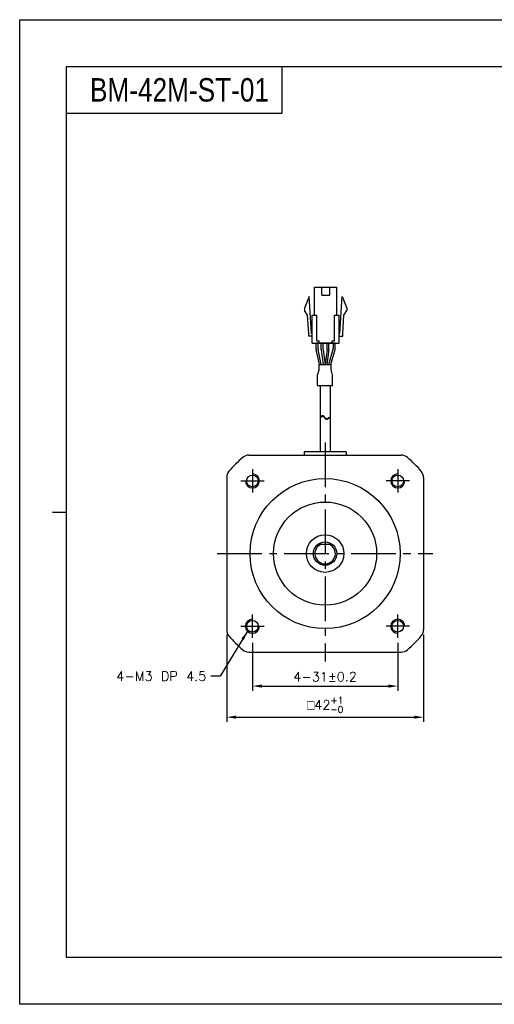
# Model space of a CAD drawing. Header units: millimetres. Extents: x 0 to 297, y 0 to 210.
# Tile 1 of 2: x 0 to 101, y 0 to 210. Entities that reach past the tile are written whole.
import ezdxf

# ---------------------------------------------------------------- set-up
doc = ezdxf.new("R2010")
doc.units = ezdxf.units.MM
doc.header["$PDSIZE"] = -1
doc.linetypes.add('CENTER2', pattern=[28.575, 19.05, -3.175, 3.175, -3.175])
doc.styles.add('H', font='txt')
doc.styles.get("Standard").update_dxf_attribs({"font": 'txt.shx', "bigfont": 'whgtxt.shx'})
doc.dimstyles.new('ISO-25', dxfattribs={"dimtxt": 2.5, "dimasz": 2.5, "dimexe": 1.25, "dimexo": 0.625, "dimtad": 1, "dimtxsty": 'Standard', "dimcen": 2.5, "dimadec": 0, "dimazin": 0, "dimtfac": 1, "dimtmove": 0, "dimatfit": 3, "dimfxl": 0, "dimarcsym": 0})

# ---------------------------------------------------------------- blocks, each defined once
blk = doc.blocks.new('*D7')
at = {"color": 8, "lineweight": -2}
for p, q in [((49.66, 77.13), (49.66, 66.87)), ((80.66, 77.13), (80.66, 66.87)), ((51.66, 67.87), (78.66, 67.87))]:
    blk.add_line(p, q, dxfattribs=at)
at = {"color": 8}
for points in [[(51.66, 68.2), (51.66, 67.54), (49.66, 67.87)], [(78.66, 68.2), (78.66, 67.54), (80.66, 67.87)]]:
    blk.add_solid(points, dxfattribs=at)
at = {"layer": 'Defpoints', "color": 0}
for p in [(49.66, 78.13), (80.66, 78.13), (80.66, 67.87)]:
    blk.add_point(p, dxfattribs=at)
at = {"color": 3, "insert": (65.16, 69.87), "char_height": 2, "attachment_point": 5}
blk.add_mtext('\\A1;4-31±0.2', dxfattribs=at)
blk = doc.blocks.new('*D8')
at = {"color": 8, "lineweight": -2}
for p, q in [((44.16, 78.88), (44.16, 60.24)), ((86.16, 78.88), (86.16, 60.24)), ((46.16, 61.24), (84.16, 61.24))]:
    blk.add_line(p, q, dxfattribs=at)
at = {"color": 8}
for points in [[(46.16, 61.57), (46.16, 60.91), (44.16, 61.24)], [(84.16, 61.57), (84.16, 60.91), (86.16, 61.24)]]:
    blk.add_solid(points, dxfattribs=at)
at = {"layer": 'Defpoints', "color": 0}
for p in [(44.16, 79.88), (86.16, 79.88), (86.16, 61.24)]:
    blk.add_point(p, dxfattribs=at)
at = {"color": 3, "insert": (65.16, 63.87), "char_height": 2, "attachment_point": 5}
blk.add_mtext('\\A1;{\\Famgdt|c129;o}42{\\H1.400000;\\S+1^ -0;}', dxfattribs=at)

msp = doc.modelspace()

# ---------------------------------------------------------------- linework, layer by layer
for p, q in [((55.9026, 200), (55.9026, 190)), ((55.9026, 190), (10, 190)), ((62.9119, 146.9811), (62.9119, 152.9811)), ((64.4369, 151.2811), (64.4369, 152.9811)), ((66.1369, 151.2811), (66.1369, 152.9811)), ((67.6619, 146.9811), (67.6619, 152.9811)), ((61.7869, 150.9811), (60.7869, 148.4811)), ((62.2619, 143.0811), (61.7869, 150.9811)), ((68.3119, 143.0811), (68.7869, 150.9811)), ((68.7869, 150.9811), (69.7869, 148.4811)), ((60.7869, 148.4811), (60.7869, 147.9811)), ((61.4255, 146.9951), (60.7869, 147.9811)), ((69.1483, 146.9951), (69.7869, 147.9811)), ((69.7869, 148.4811), (69.7869, 147.9811)), ((61.663, 143.0451), (61.4255, 146.9951)), ((62.4119, 140.9811), (62.4119, 146.9811)), ((63.4119, 141.4811), (63.4119, 146.9811)), ((67.1619, 141.4811), (67.1619, 146.9811)), ((68.1619, 140.9811), (68.1619, 146.9811)), ((68.9108, 143.0451), (69.1483, 146.9951)), ((61.6619, 142.4811), (61.6619, 143.0811)), ((68.9119, 142.4811), (68.9119, 143.0811)), ((63.2588, 139.8413), (63.2588, 140.9811)), ((67.315, 140.9811), (63.2588, 140.9811)), ((63.6588, 139.8819), (63.6588, 140.9811)), ((63.9119, 140.9811), (63.9119, 141.4811)), ((66.6619, 140.9811), (66.6619, 141.4811)), ((66.915, 139.9774), (66.915, 140.9811)), ((67.315, 139.9221), (67.315, 140.9811)), ((63.9274, 136.4811), (63.2792, 139.6403)), ((64.3357, 136.4811), (63.6792, 139.6809)), ((65.9679, 136.4811), (66.8775, 139.7059)), ((66.3835, 136.4811), (67.2775, 139.6506)), ((64.0815, 131.9889), (64.0815, 117.846)), ((66.2315, 131.9889), (66.2315, 117.846)), ((64.0815, 125.296), (64.4305, 125.5436)), ((64.0815, 125.129), (64.4305, 125.3766)), ((64.4305, 125.5436), (64.5494, 125.5953)), ((64.4305, 125.3766), (64.5494, 125.4283)), ((64.5494, 125.5953), (64.6616, 125.6019)), ((64.5494, 125.4283), (64.6616, 125.4349)), ((64.6616, 125.6019), (64.7391, 125.57)), ((64.6616, 125.4349), (64.7391, 125.403)), ((64.7391, 125.57), (64.8105, 125.5113)), ((64.7391, 125.403), (64.8105, 125.3443)), ((64.8105, 125.5113), (64.8788, 125.4335)), ((64.8105, 125.3443), (64.8788, 125.2665)), ((64.8788, 125.4335), (64.9468, 125.3446)), ((64.8788, 125.2665), (64.9468, 125.1776)), ((64.9468, 125.3446), (65.0178, 125.2524)), ((64.9468, 125.1776), (65.0178, 125.0854)), ((65.0178, 125.2524), (65.1079, 125.1494)), ((65.0178, 125.0854), (65.1079, 124.9824)), ((65.1079, 125.1494), (65.2046, 125.06)), ((65.1079, 124.9824), (65.2046, 124.893)), ((65.2046, 125.06), (65.306, 124.9911)), ((65.2046, 124.893), (65.306, 124.8241)), ((65.306, 124.9911), (65.4108, 124.95)), ((65.306, 124.8241), (65.4108, 124.783)), ((65.4108, 124.95), (65.5172, 124.9436)), ((65.4108, 124.783), (65.5172, 124.7766)), ((65.5172, 124.9436), (65.6089, 124.9697)), ((65.5172, 124.7766), (65.6089, 124.8027)), ((65.6089, 124.9697), (66.2315, 125.3245)), ((65.6089, 124.8027), (66.2315, 125.1575)), ((69.6365, 117.846), (60.6765, 117.846)), ((60.6765, 117.846), (60.6765, 117.1292)), ((69.6365, 117.846), (69.6365, 117.1292)), ((48.9084, 117.1292), (81.4045, 117.1292)), ((44.1565, 112.3773), (44.1565, 79.8812)), ((86.1565, 112.3773), (86.1565, 79.8812)), ((63.6565, 98.1292), (66.6565, 98.1292)), ((48.9084, 75.1292), (81.4045, 75.1292))]:
    msp.add_line(p, q)
at = {"color": 0}
for p, q in [((64.3268, 139.6838), (64.3268, 140.9811)), ((64.7268, 139.7103), (64.7268, 140.9811)), ((65.5768, 139.7103), (65.5768, 140.9811)), ((65.9768, 139.6838), (65.9768, 140.9811)), ((64.3355, 139.5521), (64.7438, 136.4811)), ((64.7355, 139.5785), (65.1473, 136.4811)), ((65.5681, 139.5785), (65.1564, 136.4811)), ((65.9681, 139.5521), (65.5599, 136.4811)), ((63.5465, 134.1945), (63.8565, 135.3567)), ((63.8565, 136.4811), (66.4562, 136.4811)), ((63.8565, 135.3567), (63.8565, 136.4811)), ((66.4562, 135.3567), (66.4562, 136.4811)), ((66.7664, 134.1938), (66.4562, 135.3567)), ((63.5465, 131.9889), (63.5465, 134.1945)), ((66.7664, 131.9889), (66.7664, 134.1938)), ((63.5465, 131.9889), (66.7664, 131.9889))]:
    msp.add_line(p, q, dxfattribs=at)
at = {"color": 1, "linetype": 'CENTER2', "ltscale": 0.5}
for p, q in [((65.1565, 119.846), (65.1565, 73.1292)), ((49.6565, 114.1292), (49.6565, 109.1292)), ((80.6565, 114.1292), (80.6565, 109.1292)), ((47.1565, 111.6292), (52.1565, 111.6292)), ((83.1565, 111.6292), (78.1565, 111.6292)), ((42.1565, 96.1292), (88.1565, 96.1292)), ((49.6565, 78.1292), (49.6565, 83.1292)), ((80.6565, 78.1292), (80.6565, 83.1292)), ((47.1565, 80.6292), (52.1565, 80.6292)), ((83.1565, 80.6292), (78.1565, 80.6292))]:
    msp.add_line(p, q, dxfattribs=at)
at = {"color": 4}
msp.add_line((7, 105), (10, 105), dxfattribs=at)
at = {"color": 6}
msp.add_lwpolyline([(0, 210), (297, 210), (297, 0), (0, 0)], close=True, dxfattribs=at)
at = {"color": 4}
msp.add_lwpolyline([(10, 200), (287, 200), (287, 10), (10, 10)], close=True, dxfattribs=at)
for points in [[(62.9119, 152.9811), (67.6619, 152.9811)], [(64.4369, 151.2811), (66.1369, 151.2811)], [(62.4119, 146.9811), (63.4119, 146.9811)], [(67.1619, 146.9811), (68.1619, 146.9811)], [(62.4119, 143.0811), (62.2619, 143.0811)], [(68.1619, 143.0811), (68.3119, 143.0811)], [(62.4119, 142.4811), (61.6619, 142.4811)], [(62.4119, 142.4811), (61.6619, 142.4811)], [(62.4119, 140.9811), (68.1619, 140.9811)], [(63.4119, 141.4811), (63.9119, 141.4811)], [(66.6619, 141.4811), (67.1619, 141.4811)], [(68.1619, 142.4811), (68.9119, 142.4811)], [(68.1619, 142.4811), (68.9119, 142.4811)]]:
    msp.add_lwpolyline(points)
at = {"linetype": 'ByBlock'}
for centre in [(49.6565, 111.6292), (80.6565, 111.6292), (49.6565, 80.6292), (80.6565, 80.6292)]:
    msp.add_circle(centre, 1.25, dxfattribs=at)
for radius in [16, 11, 4, 2.5]:
    msp.add_circle((65.1565, 96.1292), radius)
for centre, radius, start, end in [((64.2588, 139.8413), 1, 180, 191.595436), ((64.6588, 139.8819), 1, 180, 191.595436), ((65.915, 139.9774), 1, 344.249037, 0), ((66.315, 139.9221), 1, 344.249037, 0), ((65.1565, 96.1292), 27, 130.535802, 139.464198), ((48.9084, 115.1292), 2, 90, 130.535802), ((81.4045, 115.1292), 2, 49.464198, 90), ((65.1565, 96.1292), 27, 40.535802, 49.464198), ((46.1565, 112.3773), 2, 139.464198, 180), ((84.1565, 112.3773), 2, 0, 40.535802), ((65.1565, 96.1292), 2.1832, 113.641329, 66.358671), ((46.1565, 79.8812), 2, 180, 220.535802), ((84.1565, 79.8812), 2, 319.464198, 0), ((65.1565, 96.1292), 27, 220.535802, 229.464198), ((65.1565, 96.1292), 27, 310.535802, 319.464198), ((48.9084, 77.1292), 2, 229.464198, 270), ((81.4045, 77.1292), 2, 270, 310.535802)]:
    msp.add_arc(centre, radius, start, end)
at = {"color": 0}
for centre, start, end in [((65.3268, 139.6838), 180, 187.571875), ((65.7268, 139.7103), 180, 187.571875), ((64.5768, 139.7103), 352.428125, 0), ((64.9768, 139.6838), 352.428125, 0)]:
    msp.add_arc(centre, 1, start, end, dxfattribs=at)
at = {"color": 1, "linetype": 'ByBlock'}
for centre, start, end in [((49.6565, 111.6292), 180, 90), ((80.6565, 111.6292), 90, 0), ((49.6565, 80.6292), 90, 0), ((80.6565, 80.6292), 0, 270)]:
    msp.add_arc(centre, 1.5, start, end, dxfattribs=at)

# ---------------------------------------------------------------- texts
at = {"insert": (15, 195), "char_height": 5, "attachment_point": 4, "style": 'H'}
msp.add_mtext_dynamic_manual_height_columns('{\\fArial|b0|i0|c0|p34;\\W0.8;BM-42M-ST-01}', width=125.985451, gutter_width=12.5, heights=[0], dxfattribs=at)
at = {"color": 3, "insert": (39.8004, 68.9977), "char_height": 2, "attachment_point": 9}
msp.add_mtext('\\A1;4-M3 DP 4.5', dxfattribs=at)

# ---------------------------------------------------------------- dimensions: what is measured, and where the dimension line sits
for base, p1, p2, text, override, picture, middle in [((86.1565, 61.2409), (44.1565, 79.8812), (86.1565, 79.8812), '{\\Famgdt|c129;o}<>', {"dimtxt": 2, "dimasz": 2, "dimexe": 1, "dimexo": 1, "dimgap": 1, "dimdec": 3, "dimzin": 9, "dimdsep": 46, "dimcen": 0, "dimclrd": 8, "dimclre": 8, "dimclrt": 3, "dimadec": 3, "dimazin": 2, "dimtol": 1, "dimtp": 1, "dimtm": 1e-09, "dimtfac": 0.7, "dimtdec": 3, "dimfxl": 0.6, "dimtolj": 1, "dimtzin": 9, "dimarcsym": 1}, '*D8', (65.1565, 63.8742)), ((80.6565, 67.8711), (49.6565, 78.1292), (80.6565, 78.1292), '4-<>', {"dimtxt": 2, "dimasz": 2, "dimexe": 1, "dimexo": 1, "dimgap": 1, "dimdec": 3, "dimzin": 9, "dimdsep": 46, "dimcen": 0, "dimclrd": 8, "dimclre": 8, "dimclrt": 3, "dimadec": 3, "dimazin": 2, "dimtol": 1, "dimtp": 0.2, "dimtm": 0.2, "dimtdec": 3, "dimfxl": 0.6, "dimtolj": 1, "dimtzin": 9, "dimarcsym": 1}, '*D7', (65.1565, 69.8711))]:
    dim = msp.add_linear_dim(base=base, p1=p1, p2=p2, text=text, dimstyle='ISO-25', override=override)
    dim.commit()
    dim.dimension.update_dxf_attribs({"geometry": picture, "text_midpoint": middle})

# ---------------------------------------------------------------- leaders
at = {"annotation_type": 0, "has_hookline": 1, "hookline_direction": 1, "text_width": 18.5833}
msp.add_leader([(48.5958, 79.5686), (42.8004, 69.9977), (40.8004, 69.9977)], dimstyle='ISO-25', override={"dimtxt": 2, "dimasz": 2, "dimexe": 1, "dimexo": 1, "dimgap": 1, "dimtad": 0, "dimdec": 3, "dimzin": 9, "dimdsep": 46, "dimcen": 0, "dimclrd": 8, "dimclre": 8, "dimclrt": 3, "dimadec": 3, "dimazin": 2, "dimtdec": 3, "dimfxl": 0.6, "dimtolj": 1, "dimtzin": 1, "dimarcsym": 1}, dxfattribs=at)

doc.saveas('drawing.dxf')
